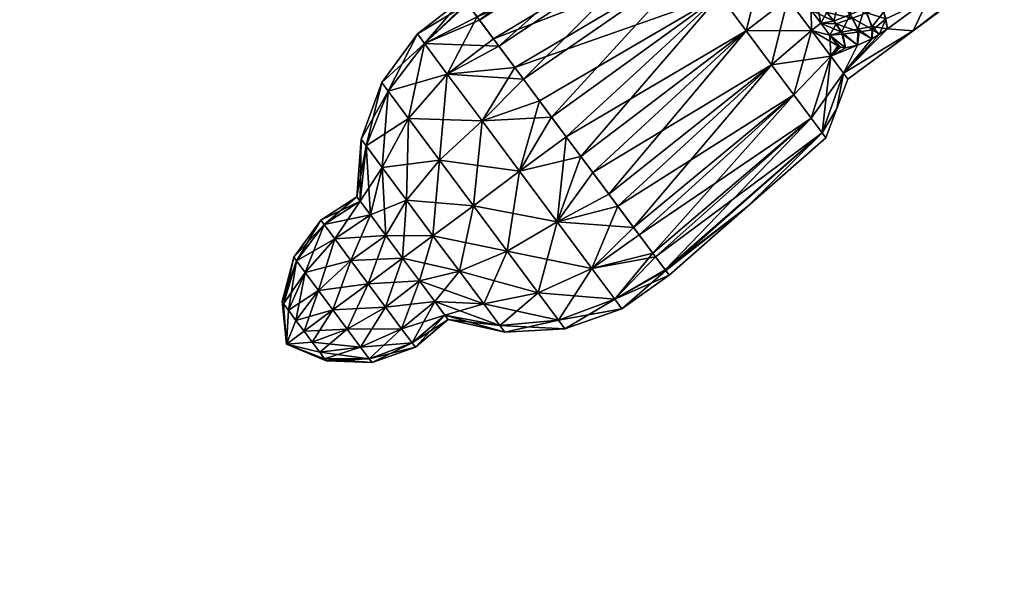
# Model space of a CAD drawing. Header units: millimetres. Extents: x -589 to 560, y -524 to 589.
# Tile 23 of 256: x -103 to -73, y -77 to -61. Entities that reach past the tile are written whole.
import ezdxf

# ---------------------------------------------------------------- set-up
doc = ezdxf.new("R2010")
doc.units = ezdxf.units.MM
doc.header["$MEASUREMENT"] = 0
doc.layers.add('Default', color=7, linetype='Continuous', true_color=0x000000)

msp = doc.modelspace()

# ---------------------------------------------------------------- meshes
at = {"layer": 'Default'}
mesh = msp.add_polyface(dxfattribs=at)
corners = [(-140, 0, -50), (-137.663, -25.474, -50), (-137.663, -25.474), (-140, 0), (-130.171, -51.531, -50), (-117.182, -76.606, -50), (-117.182, -76.606), (-130.171, -51.531), (-98.999, -98.991, -50), (-98.999, -98.991), (-138, 0, -50), (-138, 0), (-135.696, -25.11), (-135.696, -25.11, -50), (-128.312, -50.795, -50), (-128.312, -50.795), (-115.508, -75.511), (-115.508, -75.511, -50), (-97.585, -97.576), (-97.585, -97.576, -50), (-128.312, -50.795, -50), (-137.663, -25.474, -50), (-135.696, -25.11, -50), (-140, 0, -50), (-138, 0, -50), (-135.696, 25.11, -50), (-98.999, -98.991, -50), (-117.182, -76.606, -50), (-97.585, -97.576, -50), (-115.508, -75.511, -50), (-130.171, -51.531, -50), (-137.663, -25.474), (-128.312, -50.795), (-135.696, -25.11), (-140, 0), (-138, 0), (-130.171, -51.531), (-117.182, -76.606), (-98.999, -98.991), (-97.585, -97.576), (-115.508, -75.511)]
mesh.append_faces([[corners[k] for k in face] for face in [(0, 1, 2, 2), (0, 2, 3, 3), (4, 5, 6, 6), (4, 6, 7, 7), (1, 4, 7, 7), (1, 7, 2, 2), (5, 8, 9, 9), (5, 9, 6, 6), (10, 11, 12, 12), (10, 12, 13, 13), (14, 15, 16, 16), (14, 16, 17, 17), (13, 12, 15, 15), (13, 15, 14, 14), (17, 16, 18, 18), (17, 18, 19, 19), (20, 21, 22, 22), (23, 22, 21, 21), (22, 23, 24, 24), (25, 24, 23, 23), (26, 27, 28, 28), (28, 27, 29, 29), (27, 30, 29, 29), (20, 29, 30, 30), (21, 20, 30, 30), (31, 32, 33, 33), (31, 33, 34, 34), (35, 34, 33, 33), (36, 32, 31, 31), (37, 38, 39, 39), (37, 40, 36, 36), (39, 40, 37, 37), (40, 32, 36, 36)]])
mesh = msp.add_polyface(dxfattribs=at)
corners = [(-14.392, -4.226), (-14.392, -4.226, 2), (-12.619, -8.11, 2), (-12.619, -8.11), (-9.823, -11.336), (-9.823, -11.336, 2), (-6.231, -13.644, 2), (-6.231, -13.644), (-2.135, -14.847, 2), (-2.135, -14.847), (2.135, -14.847, 2), (-15, 0), (-15, 0, 2), (1.139, -92.081), (1.139, -92.081, 2), (-1.139, -92.081, 2), (-1.139, -92.081), (-3.323, -92.723, 2), (-3.323, -92.723), (-5.239, -93.954), (-5.239, -93.954, 2), (-6.73, -95.675, 2), (-6.73, -95.675), (-7.676, -97.746, 2), (-6.231, -13.644, 2), (-5.239, -93.954, 2), (-3.323, -92.723, 2), (-1.139, -92.081, 2), (-2.135, -14.847, 2), (-9.823, -11.336, 2), (-6.73, -95.675, 2), (-94.761, -6.046, 2), (-12.619, -8.11, 2), (-93.27, -4.325, 2), (-14.392, -4.226, 2), (-15, 0, 2), (-92.324, -2.254, 2), (1.139, -92.081, 2), (-6.231, -13.644), (-3.323, -92.723), (-5.239, -93.954), (-1.139, -92.081), (-2.135, -14.847), (-9.823, -11.336), (-6.73, -95.675), (-94.761, -6.046), (-12.619, -8.11), (-93.27, -4.325), (-14.392, -4.226), (1.139, -92.081), (-96.677, -7.277)]
mesh.append_faces([[corners[k] for k in face] for face in [(0, 1, 2, 2), (0, 2, 3, 3), (4, 5, 6, 6), (4, 6, 7, 7), (7, 6, 8, 8), (7, 8, 9, 9), (3, 2, 5, 5), (3, 5, 4, 4), (9, 8, 10, 10), (1, 0, 11, 11), (1, 11, 12, 12), (13, 14, 15, 15), (13, 15, 16, 16), (16, 15, 17, 17), (16, 17, 18, 18), (19, 20, 21, 21), (19, 21, 22, 22), (22, 21, 23, 23), (18, 17, 20, 20), (18, 20, 19, 19), (24, 25, 26, 26), (27, 28, 26, 26), (24, 26, 28, 28), (24, 29, 25, 25), (25, 29, 30, 30), (31, 29, 32, 32), (29, 31, 30, 30), (33, 32, 34, 34), (35, 36, 34, 34), (28, 27, 37, 37), (38, 39, 40, 40), (41, 39, 42, 42), (38, 42, 39, 39), (38, 40, 43, 43), (40, 44, 43, 43), (45, 46, 43, 43), (43, 44, 45, 45), (47, 48, 46, 46), (49, 41, 42, 42), (50, 45, 44, 44)]])
mesh = msp.add_polyface(dxfattribs=at)
corners = [(-81.42, -57.066, -897.62), (-81.405, -57.168, -897.519), (-81.168, -57.487, -897.153), (-81.391, -56.929, -897.731), (-80.982, -57.177, -897.608), (-81.22, -56.611, -897.937), (-80.913, -56.257, -898.092), (-82.14, -56.767, -898.757), (-81.22, -56.611, -897.937), (-81.764, -57.274, -897.665), (-81.42, -57.066, -897.62), (-81.391, -56.929, -897.731), (-81.168, -57.487, -897.153), (-81.188, -58.05, -896.854), (-81.405, -57.168, -897.519), (-80.486, -55.893, -898.154), (-82.271, -56.592, -900), (-80.486, -55.893, -901.846), (-82.14, -56.767, -901.243), (-80.715, -56.075, -901.863), (-81.764, -57.274, -902.335), (-81.221, -56.613, -902.064), (-81.392, -56.931, -902.271), (-80.915, -56.258, -901.908), (-81.42, -57.068, -902.382), (-81.418, -57.127, -902.437), (-81.412, -57.152, -902.463), (-81.412, -57.154, -902.465), (-81.412, -57.155, -902.465), (-81.412, -57.155, -902.466), (-81.413, -57.156, -902.466), (-81.412, -57.156, -902.466), (-81.413, -57.156, -902.466), (-81.413, -57.156, -902.466), (-81.413, -57.156, -902.466), (-81.405, -57.168, -902.481), (-81.168, -57.487, -902.847), (-81.188, -58.05, -903.146), (-81.168, -57.487, -902.847), (-81.405, -57.168, -902.481), (-81.413, -57.156, -902.466), (-81.413, -57.156, -902.466), (-81.413, -57.156, -902.466), (-81.412, -57.156, -902.466), (-81.412, -57.155, -902.466), (-81.413, -57.156, -902.466), (-81.412, -57.155, -902.465), (-81.412, -57.154, -902.465), (-81.412, -57.152, -902.463), (-81.42, -57.068, -902.382), (-81.418, -57.127, -902.437), (-81.392, -56.931, -902.271), (-81.028, -57.127, -902.37), (-81.221, -56.613, -902.064), (-80.481, -59.001, -896.422), (-81.188, -58.05, -896.854), (-82.522, -58.899, -895.773), (-81.765, -59.917, -895.4), (-81.764, -57.274, -897.665), (-83.185, -58.005, -896.488), (-83.206, -56.655, -900), (-82.14, -56.767, -898.757), (-82.271, -56.592, -900), (-84.03, -56.869, -898.691), (-83.702, -57.31, -897.488), (-83.206, -56.655, -900), (-82.271, -56.592, -900), (-82.14, -56.767, -901.243), (-81.764, -57.274, -902.335), (-83.702, -57.31, -902.512), (-81.188, -58.05, -903.146), (-82.522, -58.899, -904.227), (-83.185, -58.005, -903.512), (-80.481, -59.001, -903.578), (-81.765, -59.917, -904.6), (-80.976, -60.979, -904.6)]
mesh.append_faces([[corners[k] for k in face] for face in [(0, 1, 2, 2), (3, 0, 2, 2), (4, 3, 2, 2), (5, 3, 4, 4), (6, 7, 8, 8), (9, 10, 11, 11), (11, 8, 9, 9), (12, 9, 13, 13), (9, 14, 10, 10), (7, 9, 8, 8), (7, 15, 16, 16), (14, 9, 12, 12), (16, 17, 18, 18), (17, 19, 18, 18), (20, 21, 22, 22), (18, 23, 21, 21), (20, 24, 25, 25), (20, 26, 27, 27), (20, 25, 26, 26), (20, 22, 24, 24), (20, 28, 29, 29), (20, 27, 28, 28), (30, 20, 31, 31), (30, 32, 20, 20), (33, 20, 32, 32), (34, 20, 33, 33), (21, 20, 18, 18), (35, 20, 34, 34), (36, 20, 35, 35), (20, 36, 37, 37), (31, 20, 29, 29), (38, 39, 40, 40), (38, 41, 42, 42), (38, 40, 41, 41), (38, 43, 44, 44), (38, 45, 43, 43), (45, 38, 42, 42), (44, 46, 38, 38), (47, 48, 38, 38), (49, 38, 50, 50), (50, 38, 48, 48), (38, 51, 52, 52), (52, 51, 53, 53), (49, 51, 38, 38), (46, 47, 38, 38), (54, 55, 56, 56), (54, 56, 57, 57), (55, 58, 59, 59), (55, 59, 56, 56), (60, 61, 62, 62), (58, 61, 63, 63), (64, 59, 58, 58), (65, 66, 67, 67), (67, 68, 69, 69), (68, 70, 71, 71), (68, 71, 72, 72), (70, 73, 74, 74), (70, 74, 71, 71), (72, 69, 68, 68), (73, 75, 74, 74)]])
mesh = msp.add_polyface(dxfattribs=at)
corners = [(-81.764, -57.274, -897.665), (-84.03, -56.869, -898.691), (-83.702, -57.31, -897.488), (-82.14, -56.767, -898.757), (-83.206, -56.655, -900), (-84.142, -56.718, -900), (-82.14, -56.767, -901.243), (-84.03, -56.869, -901.309), (-83.206, -56.655, -900), (-83.702, -57.31, -902.512), (-84.142, -56.718, -900), (-81.765, -59.917, -895.4), (-82.522, -58.899, -895.773), (-87.881, -62.075, -895.536), (-87.14, -63.072, -895.021), (-83.185, -58.005, -896.488), (-88.518, -61.218, -896.355), (-83.702, -57.31, -897.488), (-84.03, -56.869, -898.691), (-89.313, -60.147, -898.666), (-89.006, -60.56, -897.423), (-84.142, -56.718, -900), (-86.78, -58.362, -900), (-86.344, -64.143, -894.846), (-89.418, -60.006, -900), (-80.976, -60.979, -895.4), (-86.78, -58.362, -900), (-84.142, -56.718, -900), (-84.03, -56.869, -901.309), (-83.702, -57.31, -902.512), (-88.93, -60.663, -902.787), (-89.294, -60.173, -901.452), (-83.185, -58.005, -903.512), (-82.522, -58.899, -904.227), (-87.621, -62.425, -904.689), (-88.357, -61.434, -903.895), (-81.765, -59.917, -904.6), (-86.782, -63.555, -905.102), (-89.418, -60.006, -900), (-80.976, -60.979, -904.6), (-85.907, -64.732, -905.102), (-91.049, -63.599, -896.758), (-88.857, -63.664, -895.242), (-89.892, -62.271, -896.382), (-91.658, -62.779, -898.312), (-90.571, -61.357, -898.117), (-91.85, -62.521, -900), (-90.785, -61.068, -900), (-91.658, -62.779, -901.688), (-90.571, -61.357, -901.883), (-91.049, -63.599, -903.242), (-89.892, -62.271, -903.618), (-90.122, -64.847, -904.263), (-92.465, -64.213, -900), (-92.315, -64.416, -901.323), (-87.881, -62.075, -895.536), (-88.518, -61.218, -896.355), (-87.14, -63.072, -895.021), (-89.006, -60.56, -897.423), (-89.313, -60.147, -898.666), (-89.294, -60.173, -901.452), (-89.418, -60.006, -900), (-88.93, -60.663, -902.787), (-87.621, -62.425, -904.689), (-88.857, -63.664, -904.758), (-88.357, -61.434, -903.895), (-86.782, -63.555, -905.102)]
mesh.append_faces([[corners[k] for k in face] for face in [(0, 1, 2, 2), (1, 3, 4, 4), (4, 5, 1, 1), (6, 7, 8, 8), (6, 9, 7, 7), (8, 7, 10, 10), (11, 12, 13, 13), (11, 13, 14, 14), (12, 15, 16, 16), (12, 16, 13, 13), (17, 18, 19, 19), (17, 19, 20, 20), (18, 21, 22, 22), (15, 17, 20, 20), (15, 20, 16, 16), (22, 19, 18, 18), (11, 14, 23, 23), (22, 24, 19, 19), (25, 11, 23, 23), (26, 27, 28, 28), (28, 29, 30, 30), (28, 30, 31, 31), (32, 33, 34, 34), (32, 34, 35, 35), (33, 36, 37, 37), (33, 37, 34, 34), (29, 32, 35, 35), (29, 35, 30, 30), (38, 26, 31, 31), (31, 26, 28, 28), (36, 39, 40, 40), (36, 40, 37, 37), (41, 42, 43, 43), (44, 41, 43, 43), (44, 43, 45, 45), (46, 44, 45, 45), (46, 45, 47, 47), (48, 46, 47, 47), (48, 47, 49, 49), (50, 48, 49, 49), (50, 49, 51, 51), (52, 50, 51, 51), (53, 44, 46, 46), (54, 46, 48, 48), (43, 55, 56, 56), (55, 42, 57, 57), (45, 58, 59, 59), (60, 49, 47, 47), (60, 47, 61, 61), (49, 60, 62, 62), (61, 47, 45, 45), (61, 45, 59, 59), (58, 43, 56, 56), (42, 55, 43, 43), (43, 58, 45, 45), (63, 64, 51, 51), (63, 51, 65, 65), (49, 62, 65, 65), (49, 65, 51, 51), (64, 63, 66, 66)]])
mesh = msp.add_polyface(dxfattribs=at)
corners = [(-79.362, -58.548, -897.777), (-79.803, -58.882, -897.164), (-79.419, -59.399, -897.164), (-79.725, -58.022, -897.803), (-80.153, -58.371, -897.23), (-80.064, -57.528, -897.848), (-80.459, -57.901, -897.343), (-79.307, -57.682, -898.064), (-79.694, -57.177, -898.076), (-79.984, -59.081, -896.377), (-79.661, -59.515, -896.377), (-79.03, -59.882, -897.23), (-80.611, -58.237, -896.616), (-80.302, -58.652, -896.457), (-80.901, -57.846, -896.85), (-80.741, -57.483, -897.482), (-79.661, -59.515, -896.377), (-79.728, -60.014, -896.422), (-79.342, -59.945, -896.457), (-79.984, -59.081, -896.377), (-80.481, -59.001, -896.422), (-80.611, -58.237, -896.616), (-80.302, -58.652, -896.457), (-81.188, -58.05, -896.854), (-80.901, -57.846, -896.85), (-81.168, -57.487, -897.153), (-79.034, -60.359, -896.616), (-81.188, -58.05, -903.146), (-81.168, -57.487, -902.847), (-80.901, -57.846, -903.15), (-80.611, -58.237, -903.384), (-80.481, -59.001, -903.578), (-80.302, -58.652, -903.543), (-79.984, -59.081, -903.623), (-79.661, -59.515, -903.623), (-79.728, -60.014, -903.578), (-79.342, -59.945, -903.543), (-79.854, -57.832, -902.182), (-80.272, -58.189, -902.732), (-80.547, -57.767, -902.617), (-79.51, -58.337, -902.216), (-79.947, -58.676, -902.817), (-79.168, -58.815, -902.227), (-79.612, -59.145, -902.845), (-79.075, -58, -901.941), (-79.451, -57.488, -901.932), (-80.611, -58.237, -903.384), (-80.901, -57.846, -903.15), (-80.302, -58.652, -903.543), (-79.661, -59.515, -903.623), (-79.984, -59.081, -903.623), (-79.342, -59.945, -903.543), (-79.247, -59.617, -902.815), (-78.445, -61.742, -897.665), (-79.021, -60.966, -896.854), (-80.219, -61.998, -895.773), (-79.556, -62.891, -896.488), (-79.728, -60.014, -896.422), (-80.976, -60.979, -895.4), (-81.765, -59.917, -895.4), (-80.481, -59.001, -896.422), (-80.481, -59.001, -903.578), (-79.728, -60.014, -903.578), (-80.976, -60.979, -904.6), (-79.021, -60.966, -903.146), (-80.219, -61.998, -904.227), (-79.556, -62.891, -903.512)]
mesh.append_faces([[corners[k] for k in face] for face in [(0, 1, 2, 2), (3, 4, 1, 1), (3, 1, 0, 0), (5, 6, 4, 4), (5, 4, 3, 3), (7, 3, 0, 0), (8, 5, 3, 3), (8, 3, 7, 7), (9, 10, 2, 2), (9, 2, 1, 1), (10, 11, 2, 2), (12, 13, 4, 4), (12, 4, 6, 6), (14, 12, 6, 6), (14, 6, 15, 15), (13, 9, 1, 1), (13, 1, 4, 4), (16, 17, 18, 18), (19, 20, 16, 16), (21, 20, 22, 22), (23, 24, 25, 25), (19, 22, 20, 20), (21, 24, 23, 23), (20, 17, 16, 16), (23, 20, 21, 21), (26, 18, 17, 17), (27, 28, 29, 29), (30, 31, 27, 27), (29, 30, 27, 27), (31, 30, 32, 32), (31, 33, 34, 34), (31, 34, 35, 35), (36, 35, 34, 34), (32, 33, 31, 31), (37, 38, 39, 39), (40, 41, 38, 38), (40, 38, 37, 37), (42, 43, 41, 41), (42, 41, 40, 40), (44, 40, 37, 37), (44, 37, 45, 45), (46, 47, 39, 39), (46, 39, 38, 38), (48, 46, 38, 38), (48, 38, 41, 41), (43, 49, 50, 50), (50, 48, 41, 41), (50, 41, 43, 43), (51, 49, 43, 43), (51, 43, 52, 52), (53, 54, 55, 55), (53, 55, 56, 56), (54, 57, 58, 58), (54, 58, 55, 55), (59, 58, 57, 57), (59, 57, 60, 60), (61, 62, 63, 63), (62, 64, 65, 65), (62, 65, 63, 63), (64, 66, 65, 65)]])
mesh = msp.add_polyface(dxfattribs=at)
corners = [(-75.246, -57.074, -898.654), (-74.083, -58.703, -898.465), (-74.122, -58.588, -898.654), (-74.201, -58.99, -898.194), (-75.588, -57.452, -898.154), (-74.344, -59.126, -898.154), (-73.847, -59.203, -900), (-73.921, -59.104, -900.918), (-73.927, -58.914, -900.876), (-73.857, -59.008, -900), (-73.913, -59.386, -900), (-73.989, -59.285, -900.947), (-73.921, -59.104, -899.082), (-73.927, -58.914, -899.124), (-73.989, -59.285, -899.053), (-74.083, -58.703, -901.535), (-74.122, -58.588, -901.346), (-73.986, -58.77, -900.69), (-73.941, -58.832, -900), (-73.986, -58.77, -899.31), (-74.201, -58.99, -901.806), (-74.179, -59.349, -901.264), (-74.344, -59.126, -901.846), (-74.11, -58.842, -901.696), (-74.078, -59.485, -900.642), (-74.044, -59.531, -900), (-74.122, -58.588, -898.654), (-74.083, -58.703, -898.465), (-74.11, -58.842, -898.304), (-74.201, -58.99, -898.194), (-74.078, -59.485, -899.358), (-74.179, -59.349, -898.736), (-74.344, -59.126, -898.154), (-75.588, -57.452, -901.846), (-74.201, -58.99, -901.806), (-74.344, -59.126, -901.846), (-75.549, -60.022, -898.154), (-74.344, -59.126, -898.154), (-75.588, -57.452, -898.154), (-78.013, -58.402, -898.154), (-77.055, -59.935, -898.154), (-76.867, -60.415, -898.154), (-77.219, -59.611, -898.154), (-74.122, -58.588, -901.346), (-74.748, -57.745, -900.244), (-73.986, -58.77, -900.69), (-73.941, -58.832, -900), (-74.58, -57.971, -900.108), (-74.565, -57.99, -900), (-74.58, -57.971, -899.892), (-74.622, -57.915, -900.195), (-74.622, -57.915, -899.805), (-73.986, -58.77, -899.31), (-74.681, -57.834, -899.756), (-74.748, -57.745, -899.756), (-75.991, -60.978, -900), (-74.044, -59.531, -900), (-74.078, -59.485, -899.358), (-75.549, -60.022, -898.154), (-74.179, -59.349, -898.736), (-74.344, -59.126, -898.154), (-74.179, -59.349, -901.264), (-75.549, -60.022, -901.846), (-74.344, -59.126, -901.846), (-74.078, -59.485, -900.642), (-75.588, -57.452, -901.846), (-75.549, -60.022, -901.846), (-77.399, -59.303, -901.846), (-74.344, -59.126, -901.846), (-77.595, -58.999, -901.846), (-77.801, -58.7, -901.846), (-77.053, -59.939, -901.846), (-76.915, -60.275, -901.846)]
mesh.append_faces([[corners[k] for k in face] for face in [(0, 1, 2, 2), (3, 4, 5, 5), (6, 7, 8, 8), (6, 8, 9, 9), (10, 11, 7, 7), (10, 7, 6, 6), (12, 6, 9, 9), (12, 9, 13, 13), (14, 10, 6, 6), (14, 6, 12, 12), (8, 15, 16, 16), (17, 8, 16, 16), (7, 15, 8, 8), (17, 18, 9, 9), (17, 9, 8, 8), (18, 19, 13, 13), (18, 13, 9, 9), (20, 21, 22, 22), (23, 7, 20, 20), (20, 11, 21, 21), (11, 24, 21, 21), (11, 10, 25, 25), (11, 25, 24, 24), (7, 11, 20, 20), (7, 23, 15, 15), (26, 13, 19, 19), (27, 12, 13, 13), (12, 27, 28, 28), (26, 27, 13, 13), (29, 12, 28, 28), (30, 25, 10, 10), (30, 10, 14, 14), (31, 14, 29, 29), (29, 32, 31, 31), (30, 14, 31, 31), (14, 12, 29, 29), (33, 34, 35, 35), (36, 37, 38, 38), (39, 36, 38, 38), (36, 40, 41, 41), (42, 40, 36, 36), (43, 44, 45, 45), (46, 47, 48, 48), (49, 46, 48, 48), (50, 47, 46, 46), (45, 50, 46, 46), (46, 51, 52, 52), (53, 54, 52, 52), (51, 53, 52, 52), (49, 51, 46, 46), (55, 56, 57, 57), (58, 55, 57, 57), (58, 59, 60, 60), (57, 59, 58, 58), (61, 62, 63, 63), (61, 64, 62, 62), (65, 66, 67, 67), (68, 66, 65, 65), (69, 70, 65, 65), (71, 66, 72, 72)]])
mesh = msp.add_polyface(dxfattribs=at)
corners = [(-75.549, -60.022, -898.154), (-76.867, -60.415, -898.154), (-76.754, -60.917, -898.154), (-77.875, -60.489, -897.901), (-78.361, -60.688, -897.477), (-78.126, -61.021, -897.608), (-77.64, -60.93, -897.951), (-78.197, -60.041, -897.848), (-78.668, -60.311, -897.343), (-77.44, -60.311, -898.089), (-77.22, -60.852, -898.102), (-77.754, -59.788, -898.076), (-78.744, -60.751, -896.85), (-78.477, -61.11, -897.153), (-78.009, -61.484, -897.729), (-79.034, -60.359, -896.616), (-79.342, -59.945, -896.457), (-77.227, -61.222, -898.092), (-77.656, -61.413, -897.936), (-76.994, -61.083, -898.137), (-76.867, -60.415, -898.154), (-76.754, -60.917, -898.154), (-77.055, -59.935, -898.154), (-76.754, -60.917, -898.154), (-75.991, -60.978, -900), (-75.549, -60.022, -898.154), (-78.069, -62.248, -898.757), (-79.021, -60.966, -896.854), (-78.477, -61.11, -897.153), (-78.744, -60.751, -896.85), (-79.728, -60.014, -896.422), (-79.034, -60.359, -896.616), (-78.24, -61.429, -897.519), (-75.991, -60.978, -900), (-76.754, -60.917, -901.846), (-75.549, -60.022, -901.846), (-74.078, -59.485, -900.642), (-74.044, -59.531, -900), (-78.477, -61.11, -902.847), (-79.021, -60.966, -903.146), (-78.744, -60.751, -903.15), (-79.034, -60.359, -903.384), (-79.728, -60.014, -903.578), (-77.807, -60.6, -902.086), (-78.294, -60.775, -902.49), (-78.566, -60.434, -902.617), (-78.089, -60.183, -902.136), (-77.608, -61.012, -902.04), (-78.092, -61.08, -902.369), (-77.374, -60.444, -901.907), (-77.193, -60.954, -901.895), (-78.477, -61.11, -902.847), (-78.744, -60.751, -903.15), (-78.231, -61.435, -902.47), (-78.24, -61.429, -902.481), (-79.034, -60.359, -903.384), (-78.89, -60.049, -902.732), (-78.009, -61.484, -902.271), (-77.655, -61.413, -902.064), (-77.227, -61.222, -901.908), (-76.994, -61.083, -901.863), (-76.81, -60.622, -901.846), (-76.754, -60.917, -901.846), (-76.915, -60.275, -901.846), (-77.053, -59.939, -901.846), (-75.549, -60.022, -901.846), (-76.754, -60.917, -901.846), (-76.81, -60.622, -901.846), (-76.915, -60.275, -901.846)]
mesh.append_faces([[corners[k] for k in face] for face in [(0, 1, 2, 2), (3, 4, 5, 5), (3, 5, 6, 6), (7, 8, 4, 4), (7, 4, 3, 3), (9, 3, 6, 6), (9, 6, 10, 10), (11, 7, 3, 3), (11, 3, 9, 9), (12, 13, 5, 5), (12, 5, 4, 4), (13, 14, 5, 5), (4, 8, 15, 15), (4, 15, 12, 12), (16, 15, 8, 8), (17, 6, 18, 18), (10, 6, 17, 17), (19, 10, 17, 17), (10, 20, 9, 9), (21, 10, 19, 19), (10, 21, 20, 20), (22, 9, 20, 20), (6, 5, 18, 18), (23, 24, 25, 25), (26, 24, 23, 23), (27, 28, 29, 29), (30, 27, 31, 31), (29, 31, 27, 27), (27, 32, 28, 28), (33, 34, 35, 35), (35, 36, 33, 33), (36, 37, 33, 33), (38, 39, 40, 40), (39, 41, 40, 40), (39, 42, 41, 41), (43, 44, 45, 45), (43, 45, 46, 46), (47, 48, 44, 44), (47, 44, 43, 43), (49, 43, 46, 46), (50, 47, 43, 43), (50, 43, 49, 49), (51, 52, 44, 44), (51, 44, 48, 48), (53, 54, 51, 51), (52, 55, 56, 56), (52, 56, 45, 45), (57, 51, 48, 48), (52, 45, 44, 44), (47, 58, 48, 48), (59, 47, 50, 50), (60, 59, 50, 50), (58, 47, 59, 59), (50, 49, 61, 61), (61, 62, 60, 60), (50, 61, 60, 60), (63, 61, 49, 49), (49, 64, 63, 63), (65, 66, 67, 67), (65, 67, 68, 68)]])
mesh = msp.add_polyface(dxfattribs=at)
corners = [(-78.711, -64.028, -898.691), (-79.039, -63.587, -897.488), (-83.682, -67.727, -897.423), (-83.375, -68.14, -898.666), (-79.556, -62.891, -896.488), (-80.219, -61.998, -895.773), (-84.808, -66.212, -895.536), (-84.171, -67.069, -896.355), (-80.976, -60.979, -895.4), (-85.549, -65.214, -895.021), (-83.271, -68.281, -900), (-80.935, -66.23, -900), (-86.344, -64.143, -894.846), (-80.976, -60.979, -904.6), (-80.219, -61.998, -904.227), (-85.068, -65.862, -904.689), (-85.907, -64.732, -905.102), (-79.556, -62.891, -903.512), (-84.332, -66.853, -903.895), (-79.039, -63.587, -902.512), (-78.711, -64.028, -901.309), (-83.395, -68.113, -901.452), (-83.759, -67.624, -902.787), (-80.935, -66.23, -900), (-83.271, -68.281, -900), (-88.109, -67.557, -904.263), (-87.734, -65.176, -905.117), (-86.611, -66.688, -904.758), (-87.182, -68.805, -903.242), (-85.576, -68.08, -903.618), (-86.573, -69.624, -901.688), (-84.897, -68.995, -901.883), (-86.381, -69.883, -900), (-84.683, -69.283, -900), (-86.573, -69.624, -898.312), (-84.897, -68.995, -898.117), (-87.182, -68.805, -896.758), (-85.576, -68.08, -896.382), (-88.109, -67.557, -895.737), (-86.611, -66.688, -895.242), (-88.329, -69.781, -901.323), (-88.179, -69.983, -900), (-88.329, -69.781, -898.677), (-87.14, -63.072, -895.021), (-87.734, -65.176, -894.883), (-86.344, -64.143, -894.846), (-86.782, -63.555, -905.102), (-85.907, -64.732, -905.102), (-84.332, -66.853, -903.895), (-85.068, -65.862, -904.689), (-83.759, -67.624, -902.787), (-83.395, -68.113, -901.452), (-83.375, -68.14, -898.666), (-83.271, -68.281, -900), (-83.682, -67.727, -897.423), (-84.171, -67.069, -896.355), (-84.808, -66.212, -895.536), (-86.344, -64.143, -894.846), (-87.734, -65.176, -894.883), (-85.549, -65.214, -895.021)]
mesh.append_faces([[corners[k] for k in face] for face in [(0, 1, 2, 2), (0, 2, 3, 3), (4, 5, 6, 6), (4, 6, 7, 7), (5, 8, 9, 9), (5, 9, 6, 6), (1, 4, 7, 7), (1, 7, 2, 2), (10, 11, 3, 3), (3, 11, 0, 0), (9, 8, 12, 12), (13, 14, 15, 15), (13, 15, 16, 16), (14, 17, 18, 18), (14, 18, 15, 15), (19, 20, 21, 21), (19, 21, 22, 22), (17, 19, 22, 22), (17, 22, 18, 18), (23, 24, 21, 21), (21, 20, 23, 23), (25, 26, 27, 27), (28, 25, 27, 27), (28, 27, 29, 29), (30, 28, 29, 29), (30, 29, 31, 31), (32, 30, 31, 31), (32, 31, 33, 33), (34, 32, 33, 33), (34, 33, 35, 35), (36, 34, 35, 35), (36, 35, 37, 37), (38, 36, 37, 37), (38, 37, 39, 39), (40, 28, 30, 30), (41, 40, 30, 30), (41, 30, 32, 32), (42, 41, 32, 32), (42, 32, 34, 34), (43, 44, 45, 45), (26, 46, 47, 47), (48, 29, 27, 27), (48, 27, 49, 49), (49, 27, 47, 47), (31, 50, 51, 51), (52, 35, 33, 33), (52, 33, 53, 53), (52, 54, 35, 35), (53, 33, 31, 31), (53, 31, 51, 51), (50, 29, 48, 48), (26, 47, 27, 27), (29, 50, 31, 31), (55, 56, 37, 37), (57, 58, 39, 39), (57, 39, 59, 59), (59, 39, 56, 56), (37, 54, 55, 55), (54, 37, 35, 35), (56, 39, 37, 37)]])
mesh = msp.add_polyface(dxfattribs=at)
corners = [(-78.477, -61.11, -897.153), (-78.24, -61.429, -897.519), (-78.231, -61.439, -897.534), (-78.231, -61.44, -897.534), (-78.231, -61.44, -897.534), (-78.23, -61.44, -897.534), (-78.23, -61.439, -897.534), (-78.23, -61.439, -897.534), (-78.229, -61.439, -897.535), (-78.227, -61.44, -897.537), (-78.149, -61.472, -897.618), (-78.204, -61.453, -897.563), (-78.126, -61.021, -897.608), (-78.009, -61.484, -897.729), (-77.656, -61.413, -897.936), (-76.994, -61.083, -898.137), (-78.069, -62.248, -898.757), (-76.754, -60.917, -898.154), (-77.656, -61.413, -897.936), (-77.227, -61.222, -898.092), (-78.445, -61.742, -897.665), (-78.149, -61.472, -897.618), (-78.204, -61.453, -897.563), (-78.009, -61.484, -897.729), (-78.229, -61.439, -897.535), (-78.23, -61.439, -897.534), (-78.227, -61.44, -897.537), (-78.23, -61.44, -897.534), (-78.23, -61.439, -897.534), (-78.231, -61.44, -897.534), (-78.231, -61.439, -897.534), (-78.24, -61.429, -897.519), (-78.231, -61.44, -897.534), (-77.938, -62.424, -900), (-75.991, -60.978, -900), (-79.021, -60.966, -896.854), (-78.069, -62.248, -901.243), (-76.994, -61.083, -901.863), (-76.754, -60.917, -901.846), (-77.227, -61.222, -901.908), (-77.655, -61.413, -902.064), (-78.445, -61.742, -902.335), (-78.009, -61.484, -902.271), (-78.148, -61.472, -902.381), (-75.991, -60.978, -900), (-78.24, -61.429, -902.481), (-78.231, -61.435, -902.47), (-78.477, -61.11, -902.847), (-79.021, -60.966, -903.146), (-77.938, -62.424, -900), (-78.148, -61.472, -902.381), (-78.231, -61.435, -902.47), (-78.477, -61.11, -902.847), (-78.009, -61.484, -902.271), (-78.092, -61.08, -902.369), (-77.655, -61.413, -902.064), (-78.269, -63.301, -900), (-77.938, -62.424, -900), (-78.069, -62.248, -898.757), (-78.711, -64.028, -898.691), (-78.445, -61.742, -897.665), (-79.039, -63.587, -897.488), (-78.599, -64.179, -900), (-79.556, -62.891, -896.488), (-79.021, -60.966, -903.146), (-78.445, -61.742, -902.335), (-79.556, -62.891, -903.512), (-78.269, -63.301, -900), (-78.069, -62.248, -901.243), (-77.938, -62.424, -900), (-78.711, -64.028, -901.309), (-79.039, -63.587, -902.512), (-78.599, -64.179, -900), (-80.935, -66.23, -900), (-78.599, -64.179, -900), (-78.711, -64.028, -898.691), (-80.935, -66.23, -900), (-78.711, -64.028, -901.309), (-78.599, -64.179, -900)]
mesh.append_faces([[corners[k] for k in face] for face in [(0, 1, 2, 2), (0, 3, 4, 4), (0, 2, 3, 3), (0, 5, 6, 6), (5, 0, 4, 4), (6, 7, 0, 0), (8, 9, 0, 0), (10, 0, 11, 11), (11, 0, 9, 9), (12, 13, 14, 14), (10, 13, 0, 0), (7, 8, 0, 0), (15, 16, 17, 17), (18, 16, 19, 19), (20, 21, 22, 22), (20, 23, 21, 21), (19, 16, 15, 15), (23, 20, 18, 18), (20, 24, 25, 25), (20, 26, 24, 24), (20, 22, 26, 26), (27, 20, 28, 28), (27, 29, 20, 20), (20, 30, 31, 31), (32, 20, 29, 29), (30, 20, 32, 32), (33, 34, 16, 16), (16, 18, 20, 20), (35, 20, 31, 31), (20, 25, 28, 28), (36, 37, 38, 38), (37, 36, 39, 39), (40, 41, 42, 42), (36, 40, 39, 39), (41, 43, 42, 42), (36, 38, 44, 44), (45, 46, 41, 41), (47, 45, 41, 41), (41, 46, 43, 43), (48, 47, 41, 41), (40, 36, 41, 41), (36, 44, 49, 49), (50, 51, 52, 52), (50, 52, 53, 53), (53, 54, 55, 55), (56, 57, 58, 58), (58, 59, 56, 56), (58, 60, 61, 61), (58, 61, 59, 59), (56, 59, 62, 62), (63, 61, 60, 60), (64, 65, 66, 66), (67, 68, 69, 69), (65, 68, 70, 70), (65, 70, 71, 71), (70, 68, 67, 67), (67, 72, 70, 70), (71, 66, 65, 65), (73, 74, 75, 75), (76, 77, 78, 78)]])
mesh = msp.add_polyface(dxfattribs=at)
corners = [(-90.122, -64.847, -895.737), (-89.115, -66.202, -895.415), (-87.734, -65.176, -894.883), (-88.857, -63.664, -895.242), (-91.049, -63.599, -896.758), (-90.122, -64.847, -904.263), (-89.892, -62.271, -903.618), (-88.857, -63.664, -904.758), (-89.115, -66.202, -904.585), (-87.734, -65.176, -905.117), (-88.109, -67.557, -904.263), (-89.115, -66.202, -895.415), (-88.109, -67.557, -895.737), (-86.611, -66.688, -895.242), (-87.734, -65.176, -894.883), (-91.111, -66.036, -896.658), (-90.322, -67.098, -896.406), (-91.837, -65.058, -897.459), (-91.111, -66.036, -903.342), (-91.049, -63.599, -903.242), (-90.322, -67.098, -903.594), (-89.533, -68.16, -903.342), (-88.807, -69.138, -902.541), (-87.182, -68.805, -903.242), (-88.329, -69.781, -901.323), (-88.807, -69.138, -897.459), (-88.329, -69.781, -898.677), (-86.573, -69.624, -898.312), (-87.182, -68.805, -896.758), (-89.533, -68.16, -896.658), (-90.322, -67.098, -896.406), (-87.14, -63.072, -895.021), (-86.782, -63.555, -905.102), (-91.228, -67.771, -897.72), (-91.728, -67.097, -902.12), (-91.228, -67.771, -902.28), (-90.727, -68.445, -902.12), (-90.266, -69.066, -901.613), (-88.179, -69.983, -900), (-89.868, -69.602, -900), (-89.963, -69.473, -900.839), (-89.963, -69.473, -899.161), (-90.266, -69.066, -898.387), (-91.228, -67.771, -897.72), (-90.727, -68.445, -897.88), (-92.137, -70.889, -900), (-90.943, -70.298, -900.87), (-90.844, -70.431, -900), (-92.219, -70.778, -899.278), (-90.943, -70.298, -899.13), (-89.963, -69.473, -900.839), (-91.257, -69.875, -901.672), (-90.266, -69.066, -901.613), (-91.735, -69.232, -902.198), (-90.727, -68.445, -902.12), (-89.963, -69.473, -899.161), (-89.868, -69.602, -900), (-90.727, -68.445, -897.88), (-91.257, -69.875, -898.328), (-90.266, -69.066, -898.387), (-91.228, -67.771, -897.72), (-91.735, -69.232, -897.802)]
mesh.append_faces([[corners[k] for k in face] for face in [(0, 1, 2, 2), (0, 2, 3, 3), (4, 0, 3, 3), (5, 6, 7, 7), (8, 5, 7, 7), (8, 7, 9, 9), (10, 8, 9, 9), (11, 12, 13, 13), (11, 13, 14, 14), (15, 16, 1, 1), (15, 1, 0, 0), (17, 15, 0, 0), (17, 0, 4, 4), (18, 19, 5, 5), (20, 18, 5, 5), (20, 5, 8, 8), (21, 20, 8, 8), (21, 8, 10, 10), (22, 21, 10, 10), (22, 10, 23, 23), (24, 22, 23, 23), (25, 26, 27, 27), (25, 27, 28, 28), (29, 25, 28, 28), (29, 28, 12, 12), (30, 29, 12, 12), (30, 12, 11, 11), (31, 3, 2, 2), (7, 32, 9, 9), (15, 33, 16, 16), (20, 34, 18, 18), (35, 20, 21, 21), (35, 21, 36, 36), (22, 37, 36, 36), (22, 36, 21, 21), (38, 39, 40, 40), (38, 40, 24, 24), (24, 40, 37, 37), (24, 37, 22, 22), (26, 41, 39, 39), (26, 39, 38, 38), (25, 42, 41, 41), (25, 41, 26, 26), (30, 43, 44, 44), (30, 44, 29, 29), (42, 25, 29, 29), (42, 29, 44, 44), (45, 46, 47, 47), (48, 47, 49, 49), (50, 46, 51, 51), (50, 51, 52, 52), (52, 53, 54, 54), (55, 49, 47, 47), (55, 47, 56, 56), (57, 58, 59, 59), (60, 61, 57, 57), (59, 58, 49, 49), (59, 49, 55, 55), (56, 47, 46, 46), (56, 46, 50, 50)]])
mesh = msp.add_polyface(dxfattribs=at)
corners = [(-92.315, -64.416, -898.677), (-91.837, -65.058, -897.459), (-91.049, -63.599, -896.758), (-91.658, -62.779, -898.312), (-92.465, -64.213, -900), (-92.315, -64.416, -901.323), (-91.85, -62.521, -900), (-91.837, -65.058, -902.541), (-91.658, -62.779, -901.688), (-91.049, -63.599, -903.242), (-91.111, -66.036, -903.342), (-91.111, -66.036, -896.658), (-91.728, -67.097, -897.88), (-91.228, -67.771, -897.72), (-92.492, -66.069, -899.161), (-92.189, -66.477, -898.387), (-92.492, -66.069, -900.839), (-92.588, -65.941, -900), (-91.728, -67.097, -902.12), (-92.189, -66.477, -901.613), (-90.322, -67.098, -903.594), (-91.228, -67.771, -902.28), (-93.736, -68.736, -898.177), (-92.254, -68.534, -897.636), (-92.773, -67.835, -897.802), (-94.133, -68.202, -898.614), (-93.251, -67.192, -898.328), (-94.393, -67.851, -899.278), (-93.565, -66.769, -899.13), (-94.475, -67.741, -900), (-93.664, -66.636, -900), (-94.393, -67.851, -900.722), (-93.565, -66.769, -900.87), (-94.133, -68.202, -901.386), (-93.251, -67.192, -901.672), (-93.736, -68.736, -901.823), (-92.773, -67.835, -902.198), (-93.306, -69.315, -901.961), (-92.254, -68.534, -902.364), (-94.777, -69.129, -899.594), (-94.824, -69.067, -900), (-94.777, -69.129, -900.406), (-94.631, -69.327, -900.781), (-91.728, -67.097, -897.88), (-91.228, -67.771, -897.72), (-92.492, -66.069, -899.161), (-92.189, -66.477, -898.387), (-92.492, -66.069, -900.839), (-92.588, -65.941, -900), (-91.728, -67.097, -902.12), (-92.189, -66.477, -901.613), (-90.727, -68.445, -902.12), (-91.228, -67.771, -902.28)]
mesh.append_faces([[corners[k] for k in face] for face in [(0, 1, 2, 2), (0, 2, 3, 3), (4, 0, 3, 3), (5, 4, 6, 6), (7, 5, 8, 8), (7, 8, 9, 9), (10, 7, 9, 9), (11, 12, 13, 13), (0, 14, 15, 15), (0, 15, 1, 1), (1, 15, 12, 12), (1, 12, 11, 11), (5, 16, 17, 17), (5, 17, 4, 4), (10, 18, 19, 19), (10, 19, 7, 7), (20, 21, 18, 18), (7, 19, 16, 16), (7, 16, 5, 5), (4, 17, 14, 14), (4, 14, 0, 0), (22, 23, 24, 24), (25, 22, 24, 24), (25, 24, 26, 26), (27, 25, 26, 26), (27, 26, 28, 28), (29, 27, 28, 28), (29, 28, 30, 30), (31, 29, 30, 30), (31, 30, 32, 32), (33, 31, 32, 32), (33, 32, 34, 34), (35, 33, 34, 34), (35, 34, 36, 36), (37, 35, 36, 36), (37, 36, 38, 38), (39, 25, 27, 27), (40, 39, 27, 27), (40, 27, 29, 29), (41, 40, 29, 29), (41, 29, 31, 31), (42, 41, 31, 31), (42, 31, 33, 33), (43, 24, 23, 23), (43, 23, 44, 44), (45, 28, 26, 26), (45, 26, 46, 46), (46, 26, 24, 24), (46, 24, 43, 43), (47, 32, 30, 30), (47, 30, 48, 48), (49, 36, 34, 34), (49, 34, 50, 50), (50, 34, 32, 32), (50, 32, 47, 47), (48, 30, 28, 28), (48, 28, 45, 45), (51, 38, 52, 52), (52, 38, 36, 36), (52, 36, 49, 49)]])
mesh = msp.add_polyface(dxfattribs=at)
corners = [(-93.736, -68.736, -898.177), (-93.306, -69.315, -898.039), (-92.254, -68.534, -897.636), (-92.876, -69.894, -901.823), (-93.306, -69.315, -901.961), (-92.254, -68.534, -902.364), (-91.735, -69.232, -902.198), (-92.479, -70.428, -901.386), (-91.257, -69.875, -901.672), (-92.219, -70.778, -900.722), (-90.943, -70.298, -900.87), (-92.137, -70.889, -900), (-92.219, -70.778, -899.278), (-90.844, -70.431, -900), (-92.479, -70.428, -898.614), (-90.943, -70.298, -899.13), (-91.257, -69.875, -898.328), (-92.876, -69.894, -898.177), (-91.735, -69.232, -897.802), (-93.306, -69.315, -898.039), (-92.254, -68.534, -897.636), (-94.408, -69.627, -898.973), (-94.165, -69.953, -898.896), (-94.631, -69.327, -899.219), (-94.133, -68.202, -898.614), (-94.777, -69.129, -899.594), (-94.408, -69.627, -901.027), (-94.631, -69.327, -900.781), (-94.133, -68.202, -901.386), (-93.736, -68.736, -901.823), (-94.165, -69.953, -901.104), (-93.923, -70.28, -901.027), (-93.7, -70.58, -900.781), (-93.553, -70.777, -900.406), (-93.507, -70.84, -900), (-93.553, -70.777, -899.594), (-93.7, -70.58, -899.219), (-93.923, -70.28, -898.973), (-94.165, -69.953, -898.896), (-94.687, -70.341, -900), (-94.687, -70.341, -900), (-94.687, -70.341, -900), (-94.687, -70.341, -900), (-94.824, -69.067, -900), (-94.687, -70.341, -900), (-94.777, -69.129, -900.406), (-94.687, -70.341, -900), (-94.687, -70.341, -900), (-94.687, -70.341, -900), (-94.687, -70.341, -900), (-94.687, -70.341, -900), (-94.687, -70.341, -900), (-94.687, -70.341, -900), (-94.687, -70.341, -900), (-94.687, -70.341, -900), (-94.687, -70.341, -900), (-94.687, -70.341, -900), (-90.727, -68.445, -902.12), (-90.266, -69.066, -901.613), (-90.727, -68.445, -897.88), (-91.228, -67.771, -897.72)]
mesh.append_faces([[corners[k] for k in face] for face in [(0, 1, 2, 2), (3, 4, 5, 5), (3, 5, 6, 6), (7, 3, 6, 6), (7, 6, 8, 8), (9, 7, 8, 8), (9, 8, 10, 10), (11, 9, 10, 10), (12, 11, 13, 13), (14, 12, 15, 15), (14, 15, 16, 16), (17, 14, 16, 16), (17, 16, 18, 18), (19, 17, 18, 18), (19, 18, 20, 20), (21, 22, 1, 1), (21, 1, 0, 0), (23, 21, 0, 0), (23, 0, 24, 24), (25, 23, 24, 24), (26, 27, 28, 28), (26, 28, 29, 29), (30, 26, 29, 29), (30, 29, 4, 4), (31, 30, 4, 4), (31, 4, 3, 3), (32, 31, 3, 3), (32, 3, 7, 7), (33, 32, 7, 7), (33, 7, 9, 9), (34, 33, 9, 9), (34, 9, 11, 11), (35, 34, 11, 11), (35, 11, 12, 12), (36, 35, 12, 12), (36, 12, 14, 14), (37, 36, 14, 14), (37, 14, 17, 17), (38, 37, 17, 17), (38, 17, 19, 19), (39, 22, 21, 21), (40, 21, 23, 23), (41, 23, 25, 25), (42, 25, 43, 43), (44, 43, 45, 45), (46, 45, 27, 27), (47, 27, 26, 26), (48, 26, 30, 30), (49, 30, 31, 31), (50, 31, 32, 32), (51, 32, 33, 33), (52, 33, 34, 34), (53, 34, 35, 35), (54, 35, 36, 36), (55, 36, 37, 37), (56, 37, 38, 38), (57, 6, 5, 5), (58, 8, 6, 6), (59, 18, 16, 16), (60, 20, 18, 18)]])

doc.saveas('drawing.dxf')
